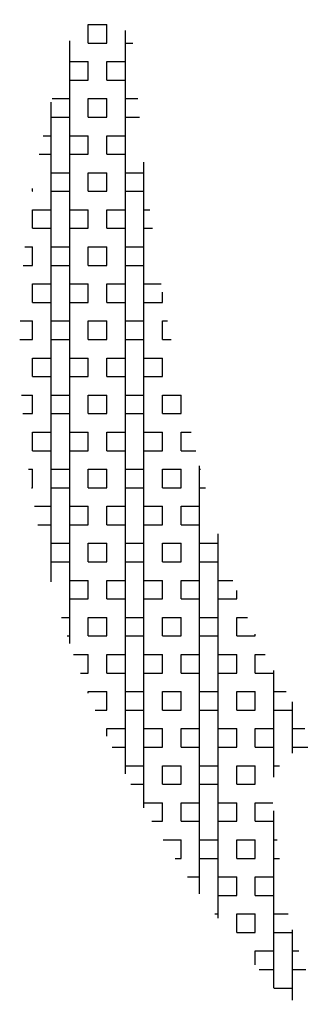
# Model space of a CAD drawing. Header units: feet. Extents: x 904 to 1979, y -2403 to -1843.
# Tile 1 of 34: x 904 to 924, y -2123 to -2056. Entities that reach past the tile are written whole.
import ezdxf

# ---------------------------------------------------------------- set-up
doc = ezdxf.new("R2010")
doc.units = ezdxf.units.FT
doc.header["$MEASUREMENT"] = 0
doc.layers.add('SC_Shading1', color=247, linetype='Continuous')

msp = doc.modelspace()

# ---------------------------------------------------------------- hatches: boundary and pattern name
at = {"layer": 'SC_Shading1', "true_color": 0x7ac1d6}
h = msp.add_hatch(dxfattribs=at)
h.set_pattern_fill('BOX', color=133, scale=5)
h.set_pattern_definition([(90, (-160498.489031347, -291180.1903729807), (-5, 3.061616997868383e-16), []), (90, (-160497.239031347, -291180.1903729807), (-5, 3.061616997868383e-16), []), (0, (-160498.489031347, -291180.1903729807), (0, 5), [-1.25, 1.25]), (0, (-160498.489031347, -291178.9403729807), (0, 5), [-1.25, 1.25]), (0, (-160498.489031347, -291177.6903729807), (0, 5), [1.25, -1.25]), (0, (-160498.489031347, -291176.4403729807), (0, 5), [1.25, -1.25]), (90, (-160495.989031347, -291180.1903729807), (-5, 3.061616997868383e-16), [1.25, -1.25]), (90, (-160494.739031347, -291180.1903729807), (-5, 3.061616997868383e-16), [1.25, -1.25])])
edge = h.paths.add_edge_path()
edge.add_arc((909.8627736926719, -2058.365405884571), 2.251335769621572, 6.064819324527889, 161.3289172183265, ccw=False)
edge.add_arc((1063.06321451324, -2048.793419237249), 151.2499999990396, 183.5381555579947, 196.4559654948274)
edge.add_arc((958.04858298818, -2079.812399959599), 41.75000000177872, 196.4559654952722, 214.0907049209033)
edge.add_line((923.4732672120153, -2103.213469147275), (923.8333466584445, -2105.180787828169))
edge.add_arc((924.3734658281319, -2108.131765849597), 3.000000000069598, 100.3720735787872, 186.8004420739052)
edge.add_line((921.3945720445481, -2108.48700073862), (922.0235084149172, -2113.761073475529))
edge.add_arc((946.847623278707, -2110.800782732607), 25.00000000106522, 186.8004420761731, 201.8004420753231)
edge.add_line((923.6355492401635, -2120.085157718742), (924.1058121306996, -2121.260872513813))
edge.add_line((924.1058121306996, -2121.260872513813), (922.3969705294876, -2122.533734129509))
edge.add_line((922.3969705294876, -2122.533734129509), (918.2692474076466, -2117.373578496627))
edge.add_arc((967.6610736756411, -2077.863959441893), 63.24999999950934, 161.3568806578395, 218.657090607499, ccw=False)

doc.saveas('drawing.dxf')
